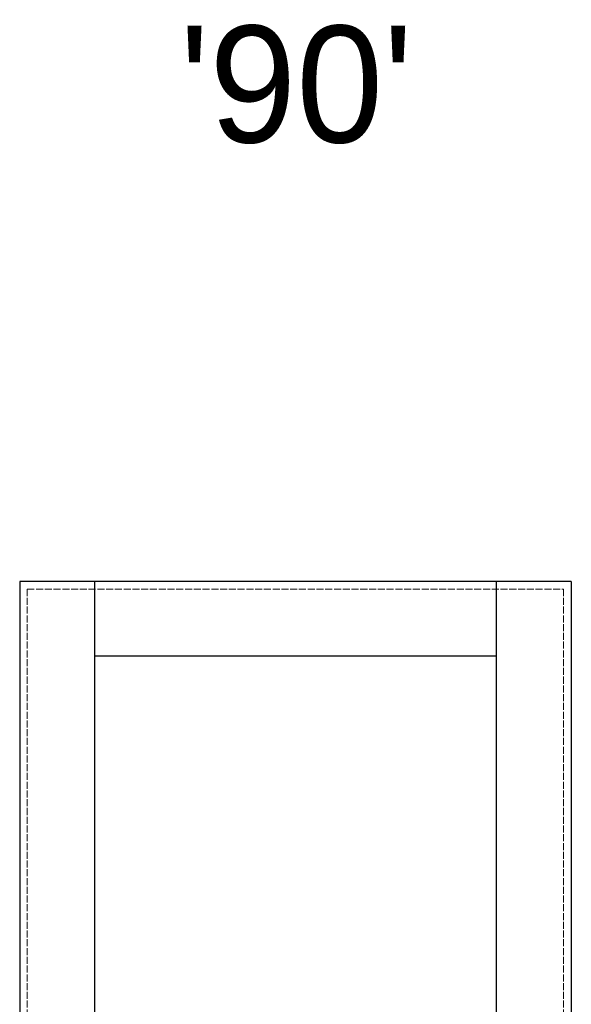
# Model space of a CAD drawing. Header units: millimetres. Extents: x 344 to 12988, y -381 to 2993.
# Tile 7 of 8: x 9044 to 9988, y 1306 to 2993. Entities that reach past the tile are written whole.
import ezdxf

# ---------------------------------------------------------------- set-up
doc = ezdxf.new("R2010")
doc.units = ezdxf.units.MM
doc.linetypes.add('ACAD_ISO02W100', pattern=[15, 12, -3])
doc.layers.add('f-główna', color=7, linetype='Continuous')
doc.layers.add('f-kreskowa', color=4, linetype='ACAD_ISO02W100', lineweight=15)
doc.layers.add('wymiary', color=7, linetype='Continuous', lineweight=13)
doc.styles.get("Standard").update_dxf_attribs({"font": 'arial.ttf'})

msp = doc.modelspace()

# ---------------------------------------------------------------- linework, layer by layer
at = {"layer": 'f-główna'}
for p, q in [((9043.6, 2030), (9043.6, 0)), ((9987.6, 2030), (9043.6, 2030)), ((9171.6, 2030), (9171.6, 0)), ((9859.6, 0), (9859.6, 2030)), ((9987.6, 2030), (9987.6, 0)), ((9859.6, 1902), (9171.6, 1902))]:
    msp.add_line(p, q, dxfattribs=at)
at = {"layer": 'f-kreskowa'}
for p, q in [((9056.6, 2017), (9056.6, 0)), ((9056.6, 2017), (9974.6, 2017)), ((9974.6, 2017), (9974.6, 0))]:
    msp.add_line(p, q, dxfattribs=at)

# ---------------------------------------------------------------- texts
at = {"layer": 'wymiary', "insert": (9317.2, 2982.2), "char_height": 200, "attachment_point": 1}
msp.add_mtext_dynamic_manual_height_columns("{\\fMontserrat|b0|i0|c0|p2;'90'}", width=529.029, gutter_width=10, heights=[0], dxfattribs=at)

doc.saveas('drawing.dxf')
